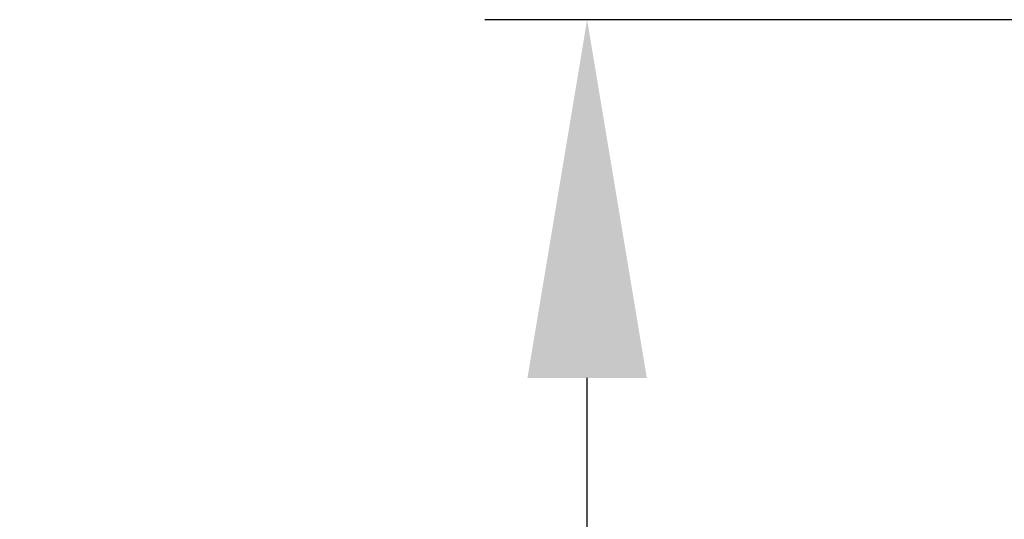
# Model space of a CAD drawing. Header units: millimetres. Extents: x 35469 to 44263, y -24881 to -16268.
# Tile 122 of 231: x 42679 to 42747, y -24001 to -23967. Entities that reach past the tile are written whole.
import ezdxf

# ---------------------------------------------------------------- set-up
doc = ezdxf.new("R2010")
doc.units = ezdxf.units.MM
doc.header["$LTSCALE"] = 0.3175
doc.layers.add('7标注层', color=4, linetype='Continuous', lineweight=13)
doc.styles.add('PC_TEXTSTYLE', font='ISOCP.SHX', dxfattribs={"width": 0.707, "bigfont": 'GBCBIG.SHX'})
doc.dimstyles.new('GB_LINEAR', dxfattribs={"dimtxt": 3.5, "dimasz": 3.5, "dimexe": 1, "dimexo": 0, "dimgap": 1.5, "dimtad": 1, "dimdsep": 46, "dimtxsty": 'PC_TEXTSTYLE', "dimcen": 0, "dimclrd": 256, "dimclrt": 3, "dimadec": 0, "dimazin": 2, "dimtp": 0.1, "dimtm": 0.1, "dimtfac": 0.71, "dimtdec": 3, "dimtmove": 0, "dimatfit": 3, "dimfxl": 1, "dimtfill": 1, "dimarcsym": 0})

# ---------------------------------------------------------------- blocks, each defined once
blk = doc.blocks.new('*D77')
at = {"layer": '7标注层', "color": 0, "lineweight": -2, "transparency": 16777216}
for p, q in [((42820.397, -23967.234), (42711.054, -23967.234)), ((42820.397, -24092.234), (42711.054, -24092.234))]:
    blk.add_line(p, q, dxfattribs=at)
at = {"layer": '7标注层', "lineweight": -2, "transparency": 16777216}
blk.add_line((42718.054, -24067.734), (42718.054, -23991.734), dxfattribs=at)
at = {"layer": '7标注层', "transparency": 16777216}
for points in [[(42722.137, -23991.734), (42713.971, -23991.734), (42718.054, -23967.234)], [(42713.971, -24067.734), (42722.137, -24067.734), (42718.054, -24092.234)]]:
    blk.add_solid(points, dxfattribs=at)
at = {"layer": 'Defpoints', "color": 0, "transparency": 16777216}
for p in [(42718.054, -23967.234), (42820.397, -23967.234), (42820.397, -24092.234)]:
    blk.add_point(p, dxfattribs=at)
at = {"layer": '7标注层', "color": 3, "transparency": 16777216, "insert": (42695.304, -24029.734), "char_height": 24.5, "attachment_point": 5, "rotation": 90, "style": 'PC_TEXTSTYLE', "bg_fill": 3, "box_fill_scale": 1.1, "bg_fill_color": 257, "bg_fill_transparency": 0}
blk.add_mtext('125', dxfattribs=at)

msp = doc.modelspace()

# ---------------------------------------------------------------- dimensions: what is measured, and where the dimension line sits
at = {"layer": '7标注层'}
dim = msp.add_linear_dim(base=(42718.054, -23967.234), p1=(42820.397, -24092.234), p2=(42820.397, -23967.234), angle=90, dimstyle='GB_LINEAR', override={"dimscale": 7, "dimgap": 1.5, "dimtad": 1, "dimjust": 0, "dimdec": 2, "dimlfac": 1, "dimse1": 0, "dimse2": 0, "dimsd1": 0, "dimsd2": 0, "dimclrd": 256, "dimclre": 0, "dimtofl": 1}, dxfattribs=at)
dim.commit()
dim.dimension.update_dxf_attribs({"geometry": '*D77', "text_midpoint": (42695.304, -24029.734)})

doc.saveas('drawing.dxf')
